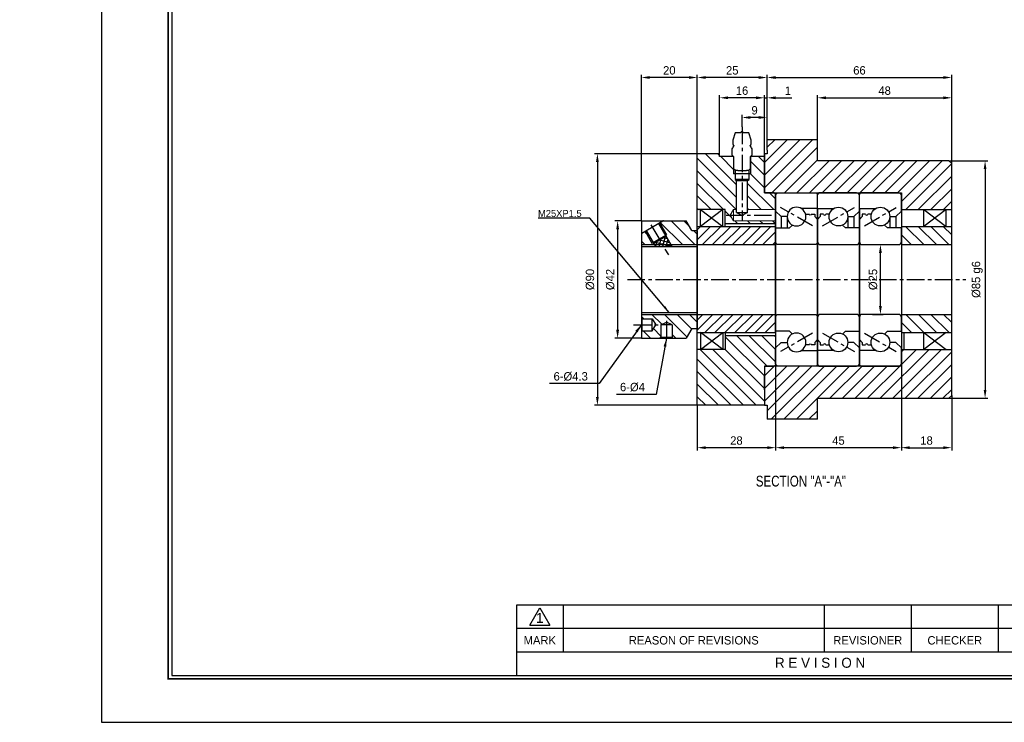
# Model space of a CAD drawing. Header units: millimetres. Extents: x -29 to 5648, y -387 to 3949.
# Tile 1 of 6: x -29 to 323, y 0 to 251. Entities that reach past the tile are written whole.
import ezdxf
from ezdxf.enums import TextEntityAlignment as Align

# ---------------------------------------------------------------- set-up
doc = ezdxf.new("R2010")
doc.units = ezdxf.units.MM
doc.linetypes.add('CENTER', pattern=[2, 1.25, -0.25, 0.25, -0.25])
doc.layers.get('0').update_dxf_attribs({"linetype": 'CONTINUOUS'})
doc.layers.get('Defpoints').update_dxf_attribs({"linetype": 'CONTINUOUS'})
for name, color, linetype in [('1', 1, 'CENTER'), ('5', 7, 'CONTINUOUS'), ('7', 7, 'CONTINUOUS'), ('center', 1, 'CENTER'), ('OUTLINE', 7, 'CONTINUOUS')]:
    doc.layers.add(name, color=color, linetype=linetype)
doc.dimstyles.new('2.5', dxfattribs={"dimtxt": 2.5, "dimasz": 2.5, "dimexe": 0.6, "dimexo": 0, "dimgap": 0.4, "dimtad": 1, "dimdec": 3, "dimzin": 11, "dimdsep": 46, "dimtxsty": 'Standard', "dimcen": 0, "dimclrd": 5, "dimclre": 5, "dimclrt": 3, "dimadec": 0, "dimazin": 0, "dimtfac": 0.6, "dimtdec": 3, "dimtmove": 0, "dimatfit": 3, "dimfxl": 1.25, "dimtolj": 1, "dimtzin": 11, "dimarcsym": 0})
doc.dimstyles.new('3', dxfattribs={"dimtxt": 3, "dimasz": 3, "dimexe": 1, "dimexo": 0, "dimgap": 1, "dimtad": 1, "dimdec": 3, "dimzin": 11, "dimdsep": 46, "dimtxsty": 'Standard', "dimcen": 0, "dimclrd": 5, "dimclre": 5, "dimclrt": 3, "dimadec": 0, "dimazin": 0, "dimtfac": 0.6, "dimtdec": 3, "dimtmove": 0, "dimatfit": 3, "dimfxl": 1.25, "dimtolj": 1, "dimtzin": 11, "dimarcsym": 0})

# ---------------------------------------------------------------- blocks, each defined once
blk = doc.blocks.new('란표제')
at = {"layer": '5', "ltscale": 0.5}
blk.add_line((80.6, 22.75), (80.6, 9.1), dxfattribs=at)
at = {"layer": '7', "color": 0}
for p, q in [((0, 273), (0, 0)), ((0, 0), (386.1, 0))]:
    blk.add_line(p, q, dxfattribs=at)
at = {"layer": '7'}
for p, q in [((208, 22.75), (80.6, 22.75)), ((83.2, 18.86), (85.15, 22.24)), ((85.15, 22.24), (87.1, 18.86)), ((89.7, 22.75), (89.7, 13.65)), ((140.4, 22.75), (140.4, 13.65)), ((157.3, 22.75), (157.3, 13.65)), ((174.2, 22.75), (174.2, 13.65)), ((191.1, 18.2), (80.6, 18.2)), ((83.2, 18.86), (87.1, 18.86)), ((191.1, 13.65), (80.6, 13.65))]:
    blk.add_line(p, q, dxfattribs=at)
at = {"layer": '7', "const_width": 0.325}
blk.add_lwpolyline([(377.65, 8.45), (377.65, 264.55), (13, 264.55), (13, 8.45)], close=True, dxfattribs=at)
at = {"layer": '7'}
blk.add_lwpolyline([(377, 9.1), (377, 263.9), (13.65, 263.9), (13.65, 9.1)], close=True, dxfattribs=at)
at = {"layer": '5', "ltscale": 0.5}
for tag, p, height in [('TITLE', (308.32, 31.73), 3.25), ('도번', (326.54, 20.34), 3.25), ('SCALE', (329.92, 12.42), 1.56), ('DATE', (360.13, 12.36), 1.56)]:
    blk.add_attdef(tag, p, '', height=height, dxfattribs=at)
at = {"layer": '7'}
for s, height, p in [('1', 1.95, (85.15, 20.29)), ('MARK', 1.625, (85.15, 15.93)), ('REASON OF REVISIONS', 1.625, (115.05, 15.93)), ('REVISIONER', 1.625, (148.85, 15.93)), ('CHECKER', 1.625, (165.75, 15.93)), ('R E V I S I O N', 1.95, (139.59, 11.57))]:
    blk.add_text(s, height=height, dxfattribs=at).set_placement(p, align=Align.MIDDLE_CENTER)
for tag, p in [('필렛', (233.03, 14.17)), ('모따기', (233.03, 10.79))]:
    blk.add_attdef(tag, text='', height=1.5, dxfattribs=at).set_placement(p, align=Align.MIDDLE_LEFT)
blk = doc.blocks.new('*D3473')
at = {"color": 5, "lineweight": -2, "ltscale": 5}
for p, q in [((229.15, 213.08), (229.15, 217.4)), ((235.15, 216.4), (232.15, 216.4)), ((238.15, 208.43), (238.15, 217.4))]:
    blk.add_line(p, q, dxfattribs=at)
at = {"color": 5}
for points in [[(232.15, 216.9), (232.15, 215.9), (229.15, 216.4)], [(235.15, 215.9), (235.15, 216.9), (238.15, 216.4)]]:
    blk.add_solid(points, dxfattribs=at)
at = {"layer": 'Defpoints', "color": 0}
for p in [(229.15, 216.4), (229.15, 213.08), (238.15, 208.43)]:
    blk.add_point(p, dxfattribs=at)
at = {"color": 3, "ltscale": 5, "insert": (233.65, 218.94), "char_height": 3, "attachment_point": 5}
blk.add_mtext('\\A1;9', dxfattribs=at)
blk = doc.blocks.new('*D3474')
at = {"color": 5, "lineweight": -2, "ltscale": 5}
for p, q in [((234.15, 223.44), (231.15, 223.44)), ((237.15, 203.43), (237.15, 224.44)), ((237.15, 223.44), (238.15, 223.44)), ((238.15, 208.43), (238.15, 224.44)), ((241.15, 223.44), (246.94, 223.44))]:
    blk.add_line(p, q, dxfattribs=at)
at = {"color": 5}
for points in [[(234.15, 222.94), (234.15, 223.94), (237.15, 223.44)], [(241.15, 223.94), (241.15, 222.94), (238.15, 223.44)]]:
    blk.add_solid(points, dxfattribs=at)
at = {"layer": 'Defpoints', "color": 0}
for p in [(238.15, 223.44), (238.15, 208.43), (237.15, 203.43)]:
    blk.add_point(p, dxfattribs=at)
at = {"color": 3, "ltscale": 5, "insert": (245.55, 225.98), "char_height": 3, "attachment_point": 5}
blk.add_mtext('\\A1;1', dxfattribs=at)
blk = doc.blocks.new('*D3475')
at = {"color": 5, "lineweight": -2, "ltscale": 5}
for p, q in [((221.15, 203.43), (221.15, 224.44)), ((234.15, 223.44), (224.15, 223.44)), ((237.15, 203.43), (237.15, 224.44))]:
    blk.add_line(p, q, dxfattribs=at)
at = {"color": 5}
for points in [[(224.15, 223.94), (224.15, 222.94), (221.15, 223.44)], [(234.15, 222.94), (234.15, 223.94), (237.15, 223.44)]]:
    blk.add_solid(points, dxfattribs=at)
at = {"layer": 'Defpoints', "color": 0}
for p in [(221.15, 223.44), (221.15, 203.43), (237.15, 203.43)]:
    blk.add_point(p, dxfattribs=at)
at = {"color": 3, "ltscale": 5, "insert": (229.15, 225.98), "char_height": 3, "attachment_point": 5}
blk.add_mtext('\\A1;16', dxfattribs=at)
blk = doc.blocks.new('*D3476')
at = {"color": 5, "lineweight": -2, "ltscale": 5}
for p, q in [((213.15, 203.43), (213.15, 231.7)), ((235.15, 230.7), (216.15, 230.7)), ((238.15, 208.43), (238.15, 231.7))]:
    blk.add_line(p, q, dxfattribs=at)
at = {"color": 5}
for points in [[(216.15, 231.2), (216.15, 230.2), (213.15, 230.7)], [(235.15, 230.2), (235.15, 231.2), (238.15, 230.7)]]:
    blk.add_solid(points, dxfattribs=at)
at = {"layer": 'Defpoints', "color": 0}
for p in [(213.15, 230.7), (238.15, 208.43), (213.15, 203.43)]:
    blk.add_point(p, dxfattribs=at)
at = {"color": 3, "ltscale": 5, "insert": (225.65, 233.24), "char_height": 3, "attachment_point": 5}
blk.add_mtext('\\A1;25', dxfattribs=at)
blk = doc.blocks.new('*D3477')
at = {"color": 5, "lineweight": -2, "ltscale": 5}
for p, q in [((238.15, 208.43), (238.15, 231.7)), ((241.15, 230.7), (301.15, 230.7)), ((304.15, 199.93), (304.15, 231.7))]:
    blk.add_line(p, q, dxfattribs=at)
at = {"color": 5}
for points in [[(241.15, 231.2), (241.15, 230.2), (238.15, 230.7)], [(301.15, 230.2), (301.15, 231.2), (304.15, 230.7)]]:
    blk.add_solid(points, dxfattribs=at)
at = {"layer": 'Defpoints', "color": 0}
for p in [(304.15, 230.7), (238.15, 208.43), (304.15, 199.93)]:
    blk.add_point(p, dxfattribs=at)
at = {"color": 3, "ltscale": 5, "insert": (271.15, 233.24), "char_height": 3, "attachment_point": 5}
blk.add_mtext('\\A1;66', dxfattribs=at)
blk = doc.blocks.new('*D3478')
at = {"color": 5, "lineweight": -2, "ltscale": 5}
for p, q in [((256.15, 208.43), (256.15, 224.44)), ((259.15, 223.44), (301.15, 223.44)), ((304.15, 199.93), (304.15, 224.44))]:
    blk.add_line(p, q, dxfattribs=at)
at = {"color": 5}
for points in [[(259.15, 223.94), (259.15, 222.94), (256.15, 223.44)], [(301.15, 222.94), (301.15, 223.94), (304.15, 223.44)]]:
    blk.add_solid(points, dxfattribs=at)
at = {"layer": 'Defpoints', "color": 0}
for p in [(304.15, 223.44), (256.15, 208.43), (304.15, 199.93)]:
    blk.add_point(p, dxfattribs=at)
at = {"color": 3, "ltscale": 5, "insert": (280.15, 225.98), "char_height": 3, "attachment_point": 5}
blk.add_mtext('\\A1;48', dxfattribs=at)
blk = doc.blocks.new('*D3479')
at = {"color": 5, "lineweight": -2, "ltscale": 5}
for p, q in [((286.15, 127.43), (286.15, 97.26)), ((304.15, 116.93), (304.15, 97.26)), ((289.15, 98.26), (301.15, 98.26))]:
    blk.add_line(p, q, dxfattribs=at)
at = {"color": 5}
for points in [[(289.15, 98.76), (289.15, 97.76), (286.15, 98.26)], [(301.15, 97.76), (301.15, 98.76), (304.15, 98.26)]]:
    blk.add_solid(points, dxfattribs=at)
at = {"layer": 'Defpoints', "color": 0}
for p in [(286.15, 127.43), (304.15, 116.93), (304.15, 98.26)]:
    blk.add_point(p, dxfattribs=at)
at = {"color": 3, "ltscale": 5, "insert": (295.15, 100.8), "char_height": 3, "attachment_point": 5}
blk.add_mtext('\\A1;18', dxfattribs=at)
blk = doc.blocks.new('*D3480')
at = {"color": 5, "lineweight": -2, "ltscale": 5}
for p, q in [((241.15, 127.93), (241.15, 97.26)), ((286.15, 127.43), (286.15, 97.26)), ((283.15, 98.26), (244.15, 98.26))]:
    blk.add_line(p, q, dxfattribs=at)
at = {"color": 5}
for points in [[(244.15, 98.76), (244.15, 97.76), (241.15, 98.26)], [(283.15, 97.76), (283.15, 98.76), (286.15, 98.26)]]:
    blk.add_solid(points, dxfattribs=at)
at = {"layer": 'Defpoints', "color": 0}
for p in [(241.15, 127.93), (286.15, 127.43), (241.15, 98.26)]:
    blk.add_point(p, dxfattribs=at)
at = {"color": 3, "ltscale": 5, "insert": (263.65, 100.8), "char_height": 3, "attachment_point": 5}
blk.add_mtext('\\A1;45', dxfattribs=at)
blk = doc.blocks.new('*D3481')
at = {"color": 5, "lineweight": -2, "ltscale": 5}
for p, q in [((241.15, 127.43), (241.15, 97.26)), ((213.15, 113.43), (213.15, 97.26)), ((238.15, 98.26), (216.15, 98.26))]:
    blk.add_line(p, q, dxfattribs=at)
at = {"color": 5}
for points in [[(216.15, 98.76), (216.15, 97.76), (213.15, 98.26)], [(238.15, 97.76), (238.15, 98.76), (241.15, 98.26)]]:
    blk.add_solid(points, dxfattribs=at)
at = {"layer": 'Defpoints', "color": 0}
for p in [(241.15, 127.43), (213.15, 113.43), (213.15, 98.26)]:
    blk.add_point(p, dxfattribs=at)
at = {"color": 3, "ltscale": 5, "insert": (227.15, 100.8), "char_height": 3, "attachment_point": 5}
blk.add_mtext('\\A1;28', dxfattribs=at)
blk = doc.blocks.new('*D3482')
at = {"color": 5, "lineweight": -2, "ltscale": 5}
for p, q in [((303.15, 200.93), (317.09, 200.93)), ((316.09, 197.93), (316.09, 118.93)), ((303.15, 115.93), (317.09, 115.93))]:
    blk.add_line(p, q, dxfattribs=at)
at = {"color": 5}
for points in [[(316.59, 197.93), (315.59, 197.93), (316.09, 200.93)], [(315.59, 118.93), (316.59, 118.93), (316.09, 115.93)]]:
    blk.add_solid(points, dxfattribs=at)
at = {"layer": 'Defpoints', "color": 0}
for p in [(303.15, 200.93), (303.15, 115.93), (316.09, 115.93)]:
    blk.add_point(p, dxfattribs=at)
at = {"color": 3, "ltscale": 5, "insert": (313.3, 158.43), "char_height": 3, "attachment_point": 5, "rotation": 90}
blk.add_mtext('\\A1;%%c85 g6', dxfattribs=at)
blk = doc.blocks.new('*D3492')
at = {"color": 5, "lineweight": -2, "ltscale": 5}
for p, q in [((193.15, 179.43), (193.15, 231.7)), ((210.15, 230.7), (196.15, 230.7)), ((213.15, 203.43), (213.15, 231.7))]:
    blk.add_line(p, q, dxfattribs=at)
at = {"color": 5}
for points in [[(196.15, 231.2), (196.15, 230.2), (193.15, 230.7)], [(210.15, 230.2), (210.15, 231.2), (213.15, 230.7)]]:
    blk.add_solid(points, dxfattribs=at)
at = {"layer": 'Defpoints', "color": 0}
for p in [(193.15, 230.7), (213.15, 203.43), (193.15, 179.43)]:
    blk.add_point(p, dxfattribs=at)
at = {"color": 3, "ltscale": 5, "insert": (203.15, 233.24), "char_height": 3, "attachment_point": 5}
blk.add_mtext('\\A1;20', dxfattribs=at)
blk = doc.blocks.new('*D3493')
at = {"color": 5, "lineweight": -2, "ltscale": 5}
for p, q in [((193.15, 179.43), (183.65, 179.43)), ((184.65, 176.43), (184.65, 140.43)), ((193.15, 137.43), (183.65, 137.43))]:
    blk.add_line(p, q, dxfattribs=at)
at = {"color": 5}
for points in [[(185.15, 176.43), (184.15, 176.43), (184.65, 179.43)], [(184.15, 140.43), (185.15, 140.43), (184.65, 137.43)]]:
    blk.add_solid(points, dxfattribs=at)
at = {"layer": 'Defpoints', "color": 0}
for p in [(193.15, 179.43), (184.65, 137.43), (193.15, 137.43)]:
    blk.add_point(p, dxfattribs=at)
at = {"color": 3, "ltscale": 5, "insert": (182.03, 158.43), "char_height": 3, "attachment_point": 5, "rotation": 90}
blk.add_mtext('\\A1;%%c42', dxfattribs=at)
blk = doc.blocks.new('*D3494')
at = {"color": 5, "lineweight": -2, "ltscale": 5}
for p, q in [((213.15, 203.43), (176.41, 203.43)), ((177.41, 200.43), (177.41, 116.43)), ((213.15, 113.43), (176.41, 113.43))]:
    blk.add_line(p, q, dxfattribs=at)
at = {"color": 5}
for points in [[(177.91, 200.43), (176.91, 200.43), (177.41, 203.43)], [(176.91, 116.43), (177.91, 116.43), (177.41, 113.43)]]:
    blk.add_solid(points, dxfattribs=at)
at = {"layer": 'Defpoints', "color": 0}
for p in [(213.15, 203.43), (177.41, 113.43), (213.15, 113.43)]:
    blk.add_point(p, dxfattribs=at)
at = {"color": 3, "ltscale": 5, "insert": (174.8, 158.43), "char_height": 3, "attachment_point": 5, "rotation": 90}
blk.add_mtext('\\A1;%%c90', dxfattribs=at)
blk = doc.blocks.new('EGG43G')
for p, q in [((-28.52, 26.88), (-28.52, 31.93)), ((-28.52, 26.88), (-28.52, 31.93)), ((-14.52, 32.53), (-27.92, 32.53)), ((-13.52, 26.03), (-13.52, 31.53)), ((-28.52, 23.03), (-28.52, 26.88)), ((-28.52, 26.88), (-22.78, 26.88)), ((-28.52, 26.88), (-28.52, 23.03)), ((-28.52, 23.03), (-28.52, 26.88)), ((-28.52, 26.88), (-28.52, 23.03)), ((-26.37, 24.94), (-27.52, 24.94)), ((-27.52, 24.94), (-27.52, 24.03)), ((-24.25, 24.94), (-25.52, 24.94)), ((-15.52, 24.03), (-13.52, 26.03)), ((-13.52, 26.03), (-13.52, 20.03)), ((-13.52, 26.03), (-13.52, 20.03)), ((-27.52, 24.03), (-28.52, 23.03)), ((-28.52, 15.03), (-28.52, 23.03)), ((-28.52, 23.03), (-28.52, 15.03)), ((-28.52, 15.03), (-28.52, 23.03)), ((-28.52, 23.03), (-28.52, 15.03)), ((-17.67, 24.03), (-15.52, 24.03)), ((-17.67, 24.03), (-17.67, 23.32)), ((-17.67, 23.32), (-17.67, 20.09)), ((-15.52, 24.03), (-15.52, 20.03)), ((-18.52, 20.03), (-19.53, 21.03)), ((-13.52, 20.03), (-18.52, 20.03)), ((-17.67, 20.09), (-17.67, 20.03)), ((-13.52, 15.03), (-13.52, 20.03)), ((-13.52, 19.53), (-13.52, 15.05)), ((-28.52, -11.97), (-28.52, 15.03)), ((-28.52, 15.03), (-28.52, -11.97)), ((-28.52, -11.97), (-28.52, 15.03)), ((-28.52, 15.03), (-28.52, -11.97)), ((-13.52, 15.03), (-13.52, -11.97)), ((-27.52, 14.03), (-14.52, 14.03)), ((-28.52, -19.97), (-28.52, -11.97)), ((-28.52, -11.97), (-28.52, -19.97)), ((-28.52, -19.97), (-28.52, -11.97)), ((-28.52, -11.97), (-28.52, -19.97)), ((-14.52, -10.97), (-27.52, -10.97)), ((-13.52, -16.97), (-13.52, -11.97)), ((-13.52, -12), (-13.52, -16.47)), ((-19.53, -17.97), (-18.52, -16.97)), ((-18.52, -16.97), (-13.52, -16.97)), ((-13.52, -16.97), (-13.52, -22.97)), ((-13.52, -16.97), (-13.52, -22.97)), ((-28.52, -23.82), (-28.52, -19.97)), ((-28.52, -19.97), (-27.52, -20.97)), ((-28.52, -19.97), (-28.52, -23.82)), ((-28.52, -23.82), (-28.52, -19.97)), ((-28.52, -19.97), (-28.52, -23.82)), ((-27.52, -20.97), (-27.52, -21.88)), ((-15.52, -20.97), (-17.67, -20.97)), ((-13.52, -22.97), (-15.52, -20.97)), ((-28.52, -28.87), (-28.52, -23.82)), ((-22.78, -23.82), (-28.52, -23.82)), ((-28.52, -23.82), (-28.52, -28.87)), ((-28.52, -28.87), (-28.52, -23.82)), ((-28.52, -23.82), (-28.52, -28.87)), ((-27.52, -21.88), (-26.37, -21.88)), ((-25.52, -21.88), (-24.25, -21.88)), ((-13.52, -28.47), (-13.52, -22.97)), ((-27.92, -29.47), (-14.52, -29.47))]:
    blk.add_line(p, q)
for centre, radius, start, end in [((-27.92, 31.93), 0.6, 90, 180), ((-14.52, 31.53), 1, 0, 90), ((-25.95, 24.94), 0.423, 180, 0), ((-27.52, 15.03), 1, 180, 270), ((-14.52, 15.03), 1, 270, 0), ((-27.52, -11.97), 1, 90, 180), ((-14.52, -11.97), 1, 0, 90), ((-25.95, -21.88), 0.423, 0, 180), ((-27.92, -28.87), 0.6, 180, 270), ((-14.52, -28.47), 1, 270, 0)]:
    blk.add_arc(centre, radius, start, end)
at = {"layer": '1', "ltscale": 5}
for p, q in [((-26.72, 20.74), (-15.33, 27.32)), ((-26.72, -17.68), (-15.33, -24.26))]:
    blk.add_line(p, q, dxfattribs=at)
at = {"layer": 'OUTLINE', "ltscale": 5}
for centre in [(-21.02, 24.03), (-21.02, -20.97)]:
    blk.add_circle(centre, 3.35, dxfattribs=at)
blk = doc.blocks.new('*D3495')
at = {"color": 5, "lineweight": -2, "ltscale": 5}
for p, q in [((275.86, 170.93), (279.65, 170.93)), ((278.65, 148.93), (278.65, 167.93)), ((275.86, 145.93), (279.65, 145.93))]:
    blk.add_line(p, q, dxfattribs=at)
at = {"color": 5}
for points in [[(279.15, 167.93), (278.15, 167.93), (278.65, 170.93)], [(278.15, 148.93), (279.15, 148.93), (278.65, 145.93)]]:
    blk.add_solid(points, dxfattribs=at)
at = {"layer": 'Defpoints', "color": 0}
for p in [(275.86, 170.93), (278.65, 170.93), (275.86, 145.93)]:
    blk.add_point(p, dxfattribs=at)
at = {"color": 3, "ltscale": 5, "insert": (276.04, 158.43), "char_height": 3, "attachment_point": 5, "rotation": 90}
blk.add_mtext('\\A1;%%C25', dxfattribs=at)

msp = doc.modelspace()

# ---------------------------------------------------------------- hatches: boundary and pattern name
at = {"ltscale": 5, "transparency": 33554687}
h = msp.add_hatch(dxfattribs=at)
h.set_pattern_fill('ANSI31', color=5, style=0)
h.set_pattern_definition([(45, (-1530.65, -723.4148), (-2.245064, 2.245064), [])])
h.paths.add_polyline_path([(304.1524, 183.4286), (304.1524, 199.9286), (303.1524, 200.9286), (256.1524, 200.9286), (256.1524, 208.4286), (238.1524, 208.4286), (238.1524, 204.6786), (238.1524, 203.4286), (237.1524, 203.4286), (237.1524, 202.4286), (237.1524, 197.8871), (237.1524, 192.9701), (237.1524, 189.4286), (240.6524, 189.4286), (242.1524, 189.4286), (255.5524, 189.4286), (257.1524, 189.4286), (270.5524, 189.4286), (271.1524, 189.4286), (271.7524, 189.4286), (285.1524, 189.4286), (286.1524, 189.4286), (286.1524, 188.4286), (286.1524, 183.4286), (294.1524, 183.4286), (302.1524, 183.4286)])
h.paths.add_polyline_path([(237.1524, 127.4286), (237.1524, 123.8871), (237.1524, 118.9701), (237.1524, 113.4286), (238.1524, 113.4286), (238.1524, 108.4286), (256.1524, 108.4286), (256.1524, 115.9286), (303.1524, 115.9286), (304.1524, 116.9286), (304.1524, 133.4286), (302.1524, 133.4286), (294.1524, 133.4286), (287.1524, 133.4286), (286.1524, 133.4286), (286.1524, 128.4286), (286.1524, 127.4286), (285.1524, 127.4286), (271.7524, 127.4286), (271.1524, 127.4286), (270.5524, 127.4286), (257.1524, 127.4286), (255.5524, 127.4286), (242.1524, 127.4286), (240.6524, 127.4286)])
h = msp.add_hatch(dxfattribs=at)
h.set_pattern_fill('ANSI31', color=5, angle=90, style=0)
h.set_pattern_definition([(135, (-1530.65, -308.4293), (-2.245064, -2.245064), [])])
h.paths.add_polyline_path([(231.6524, 194.1786), (231.1524, 193.8782), (231.1524, 183.4286), (241.1524, 183.4286), (241.1524, 188.4286), (241.1524, 188.9286), (240.6524, 189.4286), (237.1524, 189.4286), (237.1524, 192.9701), (237.1524, 197.8871), (237.1524, 202.4286), (232.1524, 202.4286), (232.1524, 198.1921), (232.1524, 196.1786), (231.6524, 196.1786)])
h.paths.add_polyline_path([(226.1524, 196.1786), (226.1524, 198.1921), (226.1524, 202.4286), (221.1524, 202.4286), (221.1524, 203.4286), (213.1524, 203.4286), (213.1524, 183.4286), (214.3085, 183.4286), (222.3085, 183.4286), (223.1524, 183.4286), (223.1524, 178.4286), (241.1524, 178.4286), (241.1524, 179.4286), (229.1524, 179.4286), (226.1524, 179.4286), (224.9507, 181.4286), (226.1524, 183.4286), (227.1524, 183.4286), (227.1524, 193.8782), (226.6524, 194.1786), (226.6524, 196.1786)])
h.paths.add_polyline_path([(213.1524, 133.4286), (213.1524, 113.4286), (237.1524, 113.4286), (237.1524, 118.9701), (237.1524, 123.8871), (237.1524, 127.4286), (240.6524, 127.4286), (241.1524, 127.9286), (241.1524, 128.4286), (241.1524, 133.9286), (241.1524, 138.4286), (223.1524, 138.4286), (223.1524, 133.4286), (222.3085, 133.4286), (214.3085, 133.4286)])
h = msp.add_hatch(dxfattribs=at)
h.set_pattern_fill('ANSI31', color=5, angle=90, style=0)
h.set_pattern_definition([(135, (-1347.954, 159.663), (-2.245064, -2.245064), [])])
h.paths.add_polyline_path([(213.1524, 170.9286), (213.1524, 175.9286), (211.1524, 175.9286), (209.1317, 179.4286), (201.0471, 179.4286, 0.1316525), (200.8596, 179.3784), (199.6476, 178.6786), (202.0851, 174.4567), (201.9479, 173.9445), (201.8829, 173.907), (203.6025, 170.9286)])
h.paths.add_polyline_path([(197.4662, 171.357), (197.4012, 171.3195), (196.889, 171.4567), (194.4515, 175.6786), (193.3399, 175.0369, 0.26794919), (193.1524, 174.7121), (193.1524, 170.9286), (197.7135, 170.9286)])
h.paths.add_polyline_path([(193.1524, 145.9286), (193.1524, 144.5185), (193.3851, 144.3286), (197.0098, 144.3286), (198.2973, 142.1786), (197.0098, 140.0286), (193.3851, 140.0286), (193.1524, 139.8388), (193.1524, 137.4286), (199.8744, 137.4286), (200.1524, 137.765), (200.1524, 142.2661), (202.1524, 143.1708), (204.1524, 142.2661), (204.1524, 137.765), (204.4305, 137.4286), (209.1317, 137.4286), (211.1524, 140.9286), (213.1524, 140.9286), (213.1524, 145.9286)])
h = msp.add_hatch(dxfattribs=at)
h.set_pattern_fill('ANSI31', color=5, scale=0.8, style=0)
h.set_pattern_definition([(45, (-1530.65, -723.4148), (-1.7960512, 1.7960512), [])])
h.paths.add_polyline_path([(241.1524, 177.4286), (213.1524, 177.4286), (213.1524, 170.9286), (241.1524, 170.9286)])
h.paths.add_polyline_path([(241.1524, 145.9286), (213.1524, 145.9286), (213.1524, 139.4286), (241.1524, 139.4286)])
h = msp.add_hatch(dxfattribs=at)
h.set_pattern_fill('ANSI31', color=5, angle=90, style=0)
h.set_pattern_definition([(135, (-1337.954, 159.663), (-2.245064, -2.245064), [])])
h.paths.add_polyline_path([(304.1524, 170.9286), (304.1524, 177.4286), (302.1524, 177.4286), (294.1524, 177.4286), (286.1524, 177.4286), (286.1524, 176.9286), (286.1524, 176.4286), (286.1524, 171.9286), (286.1524, 170.9286)])
h.paths.add_polyline_path([(304.1524, 139.4286), (304.1524, 145.9286), (286.1524, 145.9286), (286.1524, 144.9036), (286.1524, 139.9286), (286.1524, 139.4286), (294.1524, 139.4286), (302.1524, 139.4286)])
at = {"layer": 'OUTLINE'}
h = msp.add_hatch(dxfattribs=at)
h.set_pattern_fill('ANSI37', color=5, scale=9.75, angle=30, style=0)
h.set_pattern_definition([(75, (55.449, -9.5674), (-1.177222, 0.315436), []), (165, (55.449, -9.5674), (-0.315436, -1.177222), [])])
h.paths.add_polyline_path([(198.1465, 170.1786), (201.091, 170.1786), (199.6746, 172.632), (197.4662, 171.357)])
h.paths.add_polyline_path([(201.091, 170.1786), (204.0355, 170.1786), (201.8829, 173.907), (199.6746, 172.632)])

# ---------------------------------------------------------------- linework, layer by layer
at = {"ltscale": 5}
for p, q in [((256.1524, 208.4286), (238.1524, 208.4286)), ((231.6524, 194.1786), (231.6524, 197.6921)), ((227.1524, 182.4286), (227.1524, 193.8782)), ((227.1524, 193.8782), (231.1524, 193.8782)), ((231.1524, 182.4286), (231.1524, 193.8782)), ((241.1524, 189.4286), (241.1524, 128.4286)), ((227.1524, 182.4286), (231.1524, 182.4286)), ((213.1524, 175.9286), (213.1524, 140.9286)), ((256.1524, 108.4286), (238.1524, 108.4286))]:
    msp.add_line(p, q, dxfattribs=at)
at = {"color": 5}
for p, q in [((226.1524, 202.1786), (226.1524, 196.1786)), ((232.1524, 202.1786), (232.1524, 196.1786))]:
    msp.add_line(p, q, dxfattribs=at)
for p, q in [((226.6524, 197.6921), (226.6524, 194.1786)), ((232.1524, 196.1786), (226.1524, 196.1786)), ((226.6524, 194.1786), (227.1524, 193.8782)), ((231.6524, 194.1786), (226.6524, 194.1786)), ((231.1524, 193.8782), (231.6524, 194.1786)), ((257.1524, 189.4286), (286.1524, 189.4286)), ((286.1524, 182.9286), (286.1524, 188.4286)), ((227.1524, 182.4286), (229.1524, 181.2738)), ((231.1524, 182.4286), (229.1524, 181.2738)), ((286.1524, 182.9286), (286.1524, 176.9286)), ((286.1524, 182.9286), (286.1524, 176.9286)), ((286.1524, 171.9286), (286.1524, 176.9286)), ((286.1524, 176.4286), (286.1524, 171.9536)), ((241.1524, 171.9286), (241.1524, 144.9286)), ((286.1524, 171.9286), (286.1524, 144.9286)), ((241.1524, 128.4286), (241.1524, 133.9286)), ((286.1524, 127.4286), (257.1524, 127.4286))]:
    msp.add_line(p, q)
at = {"color": 7, "linetype": 'Continuous', "lineweight": 15}
for p, q in [((224.9507, 181.4286), (226.1524, 183.4286)), ((226.1524, 179.4286), (226.1524, 183.4286)), ((226.1524, 183.4286), (227.1524, 183.4286)), ((231.1524, 183.4286), (241.1524, 183.4286)), ((226.1524, 179.4286), (224.9507, 181.4286)), ((241.1524, 179.4286), (226.1524, 179.4286))]:
    msp.add_line(p, q, dxfattribs=at)
at = {"layer": '1', "ltscale": 5}
for p, q in [((196.5864, 177.9808), (202.8062, 167.2078)), ((188.1524, 158.4286), (309.1524, 158.4286)), ((190.3801, 142.1786), (200.0184, 142.1786)), ((202.1524, 143.5927), (202.1524, 136.2145))]:
    msp.add_line(p, q, dxfattribs=at)
at = {"layer": 'center', "ltscale": 5}
for p, q in [((229.1524, 213.0786), (229.1524, 179.4286)), ((223.4507, 181.4286), (241.1524, 181.4286))]:
    msp.add_line(p, q, dxfattribs=at)
at = {"layer": 'OUTLINE'}
for p, q in [((226.7524, 210.9286), (225.8524, 208.2286)), ((225.8524, 208.2286), (225.8524, 206.9286)), ((228.7524, 210.9286), (226.7524, 210.9286)), ((231.5524, 210.9286), (229.5524, 210.9286)), ((232.4524, 208.2286), (231.5524, 210.9286)), ((232.4524, 206.9286), (232.4524, 208.2286)), ((238.1524, 204.6786), (238.1524, 208.4286)), ((256.1524, 200.9286), (256.1524, 208.4286)), ((225.6524, 202.9286), (225.6524, 205.232)), ((232.6524, 205.232), (232.6524, 202.9286)), ((238.1524, 204.6786), (238.1524, 203.4286)), ((213.1524, 113.4286), (213.1524, 203.4286)), ((221.1524, 203.4286), (213.1524, 203.4286)), ((221.1524, 202.4286), (221.1524, 203.4286)), ((226.1524, 202.4286), (221.1524, 202.4286)), ((225.6524, 202.9286), (226.1524, 202.4286)), ((226.1524, 202.4286), (226.1524, 198.1921)), ((232.1524, 202.4286), (232.6524, 202.9286)), ((237.1524, 202.4286), (232.1524, 202.4286)), ((232.1524, 198.1921), (232.1524, 202.4286)), ((238.1524, 203.4286), (237.1524, 203.4286)), ((237.1524, 203.4286), (237.1524, 189.4286)), ((237.1524, 189.4286), (237.1524, 203.4286)), ((303.1524, 200.9286), (256.1524, 200.9286)), ((304.1524, 199.9286), (303.1524, 200.9286)), ((226.1524, 198.1921), (226.7659, 197.5786)), ((226.7659, 197.5786), (227.596, 197.5786)), ((227.596, 197.5786), (227.596, 197.4805)), ((227.6479, 197.4286), (230.657, 197.4286)), ((230.7088, 197.5786), (231.5389, 197.5786)), ((230.7088, 197.4805), (230.7088, 197.5786)), ((231.5389, 197.5786), (232.1524, 198.1921)), ((237.1524, 197.8871), (237.1524, 192.9701)), ((237.1524, 197.8871), (237.1524, 192.9701)), ((304.1524, 116.9286), (304.1524, 199.9286)), ((240.6524, 189.4286), (237.1524, 189.4286)), ((241.1524, 188.9286), (240.6524, 189.4286)), ((241.1524, 158.4286), (241.1524, 188.9286)), ((223.1524, 183.4286), (213.1524, 183.4286)), ((214.3085, 177.4286), (214.3085, 183.4286)), ((222.3085, 177.4286), (222.3085, 183.4286)), ((223.1524, 177.4286), (223.1524, 183.4286)), ((294.1524, 177.4286), (294.1524, 183.4286)), ((302.1524, 177.4286), (302.1524, 183.4286)), ((193.1524, 179.4286), (193.1524, 137.4286)), ((193.1524, 179.4286), (209.1317, 179.4286)), ((193.3399, 175.0369), (200.8596, 179.3784)), ((199.2579, 178.4536), (204.0355, 170.1786)), ((199.6476, 178.6786), (202.0851, 174.4567)), ((211.1524, 175.9286), (209.1317, 179.4286)), ((213.1524, 177.4286), (241.1524, 177.4286)), ((223.1524, 178.4286), (241.1524, 178.4286)), ((241.1524, 139.4286), (241.1524, 177.4286)), ((286.1524, 177.4286), (304.1524, 177.4286)), ((194.4515, 175.6786), (196.889, 171.4567)), ((194.8412, 175.9036), (198.1465, 170.1786)), ((196.889, 171.4567), (202.0851, 174.4567)), ((197.4012, 171.3195), (201.9479, 173.9445)), ((201.9479, 173.9445), (202.0851, 174.4567)), ((211.1524, 175.9286), (213.1524, 175.9286)), ((193.1524, 170.1786), (213.1524, 170.1786)), ((197.4012, 171.3195), (196.889, 171.4567)), ((241.1524, 158.4286), (241.1524, 127.9286)), ((193.1524, 146.6786), (213.1524, 146.6786)), ((193.1524, 144.5185), (193.3851, 144.3286)), ((193.3851, 144.3286), (197.0098, 144.3286)), ((193.3851, 140.0286), (193.3851, 144.3286)), ((197.0084, 144.3309), (198.2973, 142.1786)), ((197.0098, 140.0286), (197.0098, 144.3286)), ((197.0098, 140.0286), (198.2973, 142.1786)), ((200.1524, 142.2661), (202.1524, 143.1708)), ((200.1524, 142.2661), (200.1524, 137.765)), ((204.1524, 142.2661), (200.1524, 142.2661)), ((204.1524, 142.2661), (202.1524, 143.1708)), ((204.1524, 142.2661), (204.1524, 137.765)), ((211.1524, 140.9286), (209.1317, 137.4286)), ((211.1524, 140.9286), (213.1524, 140.9286)), ((193.1524, 139.8388), (193.3851, 140.0286)), ((193.1524, 137.4286), (209.1317, 137.4286)), ((193.1524, 137.4286), (209.1317, 137.4286)), ((193.3851, 140.0286), (197.0098, 140.0286)), ((199.8744, 137.4286), (200.1524, 137.765)), ((200.1524, 137.765), (204.1524, 137.765)), ((204.4305, 137.4286), (204.1524, 137.765)), ((213.1524, 139.4286), (241.1524, 139.4286)), ((214.3085, 139.4286), (214.3085, 133.4286)), ((222.3085, 139.4286), (222.3085, 133.4286)), ((223.1524, 139.4286), (223.1524, 133.4286)), ((223.1524, 138.4286), (241.1524, 138.4286)), ((286.1524, 139.4286), (304.1524, 139.4286)), ((287.1524, 133.4286), (287.1524, 139.4286)), ((294.1524, 133.4286), (294.1524, 139.4286)), ((223.1524, 133.4286), (213.1524, 133.4286)), ((237.1524, 127.4286), (237.1524, 123.8871)), ((237.1524, 127.4286), (240.6524, 127.4286)), ((237.1524, 127.4286), (237.1524, 113.4286)), ((240.6524, 127.4286), (241.1524, 127.9286)), ((237.1524, 118.9701), (237.1524, 123.8871)), ((237.1524, 118.9701), (237.1524, 123.8871)), ((237.1524, 118.9701), (237.1524, 113.4286)), ((303.1524, 115.9286), (304.1524, 116.9286)), ((237.1524, 113.4286), (213.1524, 113.4286)), ((237.1524, 113.4286), (238.1524, 113.4286)), ((238.1524, 113.4286), (238.1524, 108.4286)), ((256.1524, 108.4286), (256.1524, 115.9286)), ((256.1524, 115.9286), (303.1524, 115.9286))]:
    msp.add_line(p, q, dxfattribs=at)
at = {"layer": 'OUTLINE', "ltscale": 3}
for p, q in [((237.1524, 189.4286), (271.1524, 189.4286)), ((286.1524, 189.4286), (286.1524, 127.4286)), ((286.1524, 183.4286), (304.1524, 183.4286)), ((286.1524, 133.4286), (304.1524, 133.4286)), ((271.1524, 127.4286), (237.1524, 127.4286))]:
    msp.add_line(p, q, dxfattribs=at)
at = {"layer": 'OUTLINE', "ltscale": 5}
for p, q in [((222.3085, 183.4286), (214.3085, 177.4286)), ((214.3085, 183.4286), (222.3085, 177.4286)), ((302.1524, 183.4286), (294.1524, 177.4286)), ((294.1524, 183.4286), (302.1524, 177.4286)), ((213.1524, 170.9286), (241.1524, 170.9286)), ((286.1524, 170.9286), (304.1524, 170.9286)), ((213.1524, 145.9286), (241.1524, 145.9286)), ((286.1524, 145.9286), (304.1524, 145.9286)), ((222.3085, 133.4286), (214.3085, 139.4286)), ((214.3085, 133.4286), (222.3085, 139.4286)), ((302.1524, 139.4286), (294.1524, 133.4286)), ((294.1524, 139.4286), (302.1524, 133.4286))]:
    msp.add_line(p, q, dxfattribs=at)
at = {"layer": 'OUTLINE', "color": 5}
for p, q in [((193.1524, 170.9286), (213.1524, 170.9286)), ((193.1524, 145.9286), (213.1524, 145.9286))]:
    msp.add_line(p, q, dxfattribs=at)
at = {"layer": 'OUTLINE'}
for centre, radius, start, end in [((229.1524, 210.9286), 0.4, 0, 180), ((220.8582, 208.8396), 6, 323.039247, 336.307361), ((226.3524, 206.9286), 0.5, 180, 270), ((231.9524, 206.9286), 0.5, 270, 0), ((237.4467, 208.8396), 6, 203.692639, 216.960753), ((227.6479, 197.4805), 0.0519, 180, 270), ((230.657, 197.4805), 0.0519, 270, 0), ((201.0471, 179.0536), 0.375, 90, 120), ((193.5274, 174.7121), 0.375, 120, 180)]:
    msp.add_arc(centre, radius, start, end, dxfattribs=at)
for p in [(193.3851, 144.3286), (193.3851, 140.0286), (200.1524, 137.765), (204.1524, 137.765)]:
    msp.add_point(p, dxfattribs=at)

# ---------------------------------------------------------------- block references
at = {"ltscale": 5, "xscale": 1.841670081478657, "yscale": 1.841670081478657, "zscale": 1.841670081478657}
msp.add_blockref('란표제', (0, 0), dxfattribs=at)
at = {"ltscale": 5, "xscale": -1}
msp.add_blockref('EGG43G', (227.6303, 156.8991), dxfattribs=at)
at = {"ltscale": 5}
for p in [(284.6746, 156.8991), (299.6746, 156.8991)]:
    msp.add_blockref('EGG43G', p, dxfattribs=at)

# ---------------------------------------------------------------- texts
at = {"lineweight": 9, "width": 0.8}
msp.add_text('SECTION "A"-"A"', height=3.861, dxfattribs=at).set_placement((234.0799, 84.3578))
at = {"color": 3, "ltscale": 5, "attachment_point": 9}
for s, insert, char_height in [('M25XP1.5', (171.7843, 180.7809), 2.5), ('6-%%C4.3', (173.9944, 122.1682), 3), ('6-%%C4', (194.4231, 118.3454), 3)]:
    msp.add_mtext(s, dxfattribs=dict(at, insert=insert, char_height=char_height))
at = {"layer": '5', "color": 3, "ltscale": 5, "insert": (-29.2228, 86.4854), "char_height": 5, "attachment_point": 9}
msp.add_mtext('\\A1;', dxfattribs=at)

# ---------------------------------------------------------------- dimensions: what is measured, and where the dimension line sits
at = {"ltscale": 5}
for base, p1, p2, picture, middle in [((193.1524, 230.6987), (213.1524, 203.4286), (193.1524, 179.4286), '*D3492', (203.1524, 233.2366)), ((213.1524, 230.6987), (238.1524, 208.4286), (213.1524, 203.4286), '*D3476', (225.6524, 233.2366)), ((304.1524, 230.6987), (238.1524, 208.4286), (304.1524, 199.9286), '*D3477', (271.1524, 233.2366)), ((221.1524, 223.4409), (237.1524, 203.4286), (221.1524, 203.4286), '*D3475', (229.1524, 225.9828)), ((238.1524, 223.4409), (237.1524, 203.4286), (238.1524, 208.4286), '*D3474', (245.5479, 225.9828)), ((304.1524, 223.4409), (256.1524, 208.4286), (304.1524, 199.9286), '*D3478', (280.1524, 225.9808)), ((229.1524, 216.4028), (238.1524, 208.4286), (229.1524, 213.0786), '*D3473', (233.6524, 218.9408)), ((213.1524, 98.2586), (241.1524, 127.4286), (213.1524, 113.4286), '*D3481', (227.1524, 100.7965)), ((241.1524, 98.2586), (286.1524, 127.4286), (241.1524, 127.9286), '*D3480', (263.6524, 100.7985)), ((304.1524, 98.2586), (286.1524, 127.4286), (304.1524, 116.9286), '*D3479', (295.1524, 100.8005))]:
    dim = msp.add_linear_dim(base=base, p1=p1, p2=p2, dimstyle='3', dxfattribs=at)
    dim.commit()
    dim.dimension.update_dxf_attribs({"geometry": picture, "text_midpoint": middle})
for base, p1, p2, text, picture, middle in [((177.4104, 113.4286), (213.1524, 203.4286), (213.1524, 113.4286), '%%c<>', '*D3494', (174.7966, 158.4286)), ((316.0922, 115.9286), (303.1524, 200.9286), (303.1524, 115.9286), '%%c<> g6', '*D3482', (313.3026, 158.4286)), ((184.6488, 137.4286), (193.1524, 179.4286), (193.1524, 137.4286), '%%c<>', '*D3493', (182.033, 158.4286)), ((278.6524, 170.9286), (275.8619, 145.9286), (275.8619, 170.9286), '%%C<>', '*D3495', (276.0386, 158.4286))]:
    dim = msp.add_linear_dim(base=base, p1=p1, p2=p2, angle=90, text=text, dimstyle='3', dxfattribs=at)
    dim.commit()
    dim.dimension.update_dxf_attribs({"geometry": picture, "text_midpoint": middle})

# ---------------------------------------------------------------- leaders
at = {"ltscale": 5, "annotation_type": 0, "has_hookline": 1, "hookline_direction": 1}
for points, dimstyle, text_width in [([(203.0375, 146.6786), (174.6843, 180.3809), (172.1843, 180.3809)], '2.5', 15.5126), ([(193.1524, 142.1786), (177.9944, 121.1682), (174.9944, 121.1682)], '3', 13.7177), ([(202.1524, 137.4286), (198.4231, 117.3454), (195.4231, 117.3454)], '3', 10.1545)]:
    msp.add_leader(points, dimstyle=dimstyle, dxfattribs=dict(at, text_width=text_width))

doc.saveas('drawing.dxf')
